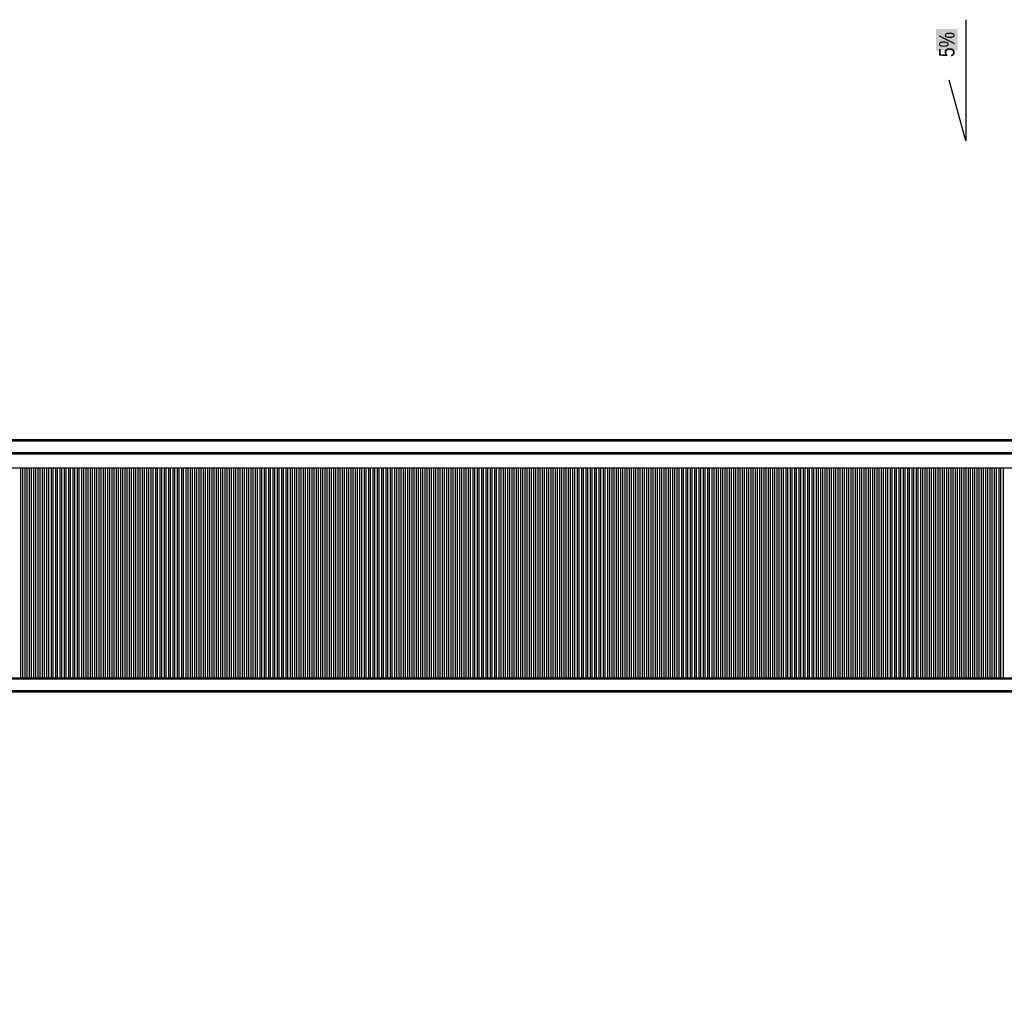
# Model space of a CAD drawing. Header units: millimetres. Extents: x 59331 to 112314, y -16110 to 34390.
# Tile 188 of 198: x 80402 to 81670, y 12169 to 13418. Entities that reach past the tile are written whole.
import ezdxf

# ---------------------------------------------------------------- set-up
doc = ezdxf.new("R2010")
doc.units = ezdxf.units.MM
doc.set_wipeout_variables(frame=1)
doc.layers.get('DEFPOINTS').update_dxf_attribs({"lineweight": 9})
for name, color, linetype in [('_HSA_OPIS', 43, 'Continuous'), ('_HSA_WIDOKOWE', 1, 'Continuous'), ('_HSA_WIDOKOWE_CIENKIE', 8, 'Continuous'), ('_HSA_WYM_100', 141, 'Continuous'), ('_HSA_ŚCIANY_CIENKIE', 2, 'Continuous')]:
    doc.layers.add(name, color=color, linetype=linetype)
doc.styles.add('ARIAL_100', font='Arial.ttf', dxfattribs={"width": 0.8, "height": 20})
doc.dimstyles.new('WYM_WEWN_100', dxfattribs={"dimtxt": 20, "dimasz": 2, "dimexe": 10, "dimexo": 0, "dimgap": 4, "dimtad": 1, "dimdec": 1, "dimrnd": 0.1, "dimtxsty": 'ARIAL_100', "dimblk": 'Wym-03', "dimcen": 0, "dimdle": 10, "dimse1": 1, "dimse2": 1, "dimclrt": 256, "dimazin": 2, "dimtfac": 1, "dimtdec": 1, "dimtix": 1, "dimtmove": 2, "dimatfit": 0, "dimfxl": 1, "dimtolj": 1, "dimtzin": 0, "dimarcsym": 0})

# ---------------------------------------------------------------- blocks, each defined once
blk = doc.blocks.new('*U368')
blk.add_wipeout([(-16.7, 0), (0, 0), (0, -10234), (-16.7, -10234)])
for p, q in [((-15, 0), (-15, -10234)), ((0, 0), (0, -10234))]:
    blk.add_line(p, q)
at = {"layer": '_HSA_WIDOKOWE_CIENKIE'}
blk.add_line((-16.7, 0), (-16.7, -10234), dxfattribs=at)
blk = doc.blocks.new('*U367')
blk.add_wipeout([(-16.7, 0), (0, 0), (0, -10264), (-16.7, -10264)])
for p, q in [((-15, 0), (-15, -10264)), ((0, 0), (0, -10264))]:
    blk.add_line(p, q)
at = {"layer": '_HSA_WIDOKOWE_CIENKIE'}
blk.add_line((-16.7, 0), (-16.7, -10264), dxfattribs=at)
blk = doc.blocks.new('Wym-03')
for p, q in [((-4, 0), (4, 0)), ((0, 4), (0, -4))]:
    blk.add_line(p, q)
blk.add_lwpolyline([(-2.83, -2.83, 0.8, 0.8, 0), (2.83, 2.83, 0.05, 0.05, 0)], format="xyseb")
blk = doc.blocks.new('*D507')
at = {"layer": '_HSA_WYM_100', "color": 0, "lineweight": -2, "transparency": 16777216}
blk.add_line((76281.3, 12838.5), (76281.3, 11029.4), dxfattribs=at)
at = {"layer": 'DEFPOINTS', "color": 0, "transparency": 16777216}
for p in [(76431.3, 12840.5), (76281.3, 11027.4), (86739.3, 11027.4)]:
    blk.add_point(p, dxfattribs=at)
at = {"layer": '_HSA_WYM_100', "color": 0, "lineweight": -2, "transparency": 16777216, "xscale": 2, "yscale": 2, "zscale": 2}
for p, rotation in [((76281.3, 12840.5), 90), ((76281.3, 11027.4), 270)]:
    blk.add_blockref('Wym-03', p, dxfattribs=dict(at, rotation=rotation))
at = {"layer": '_HSA_WYM_100', "transparency": 16777216, "insert": (76267.1, 11934), "char_height": 20, "attachment_point": 5, "rotation": 90, "style": 'ARIAL_100'}
blk.add_mtext('\\A1;1813', dxfattribs=at)
blk = doc.blocks.new('*D508')
at = {"layer": '_HSA_WYM_100', "color": 0, "lineweight": -2, "transparency": 16777216}
blk.add_line((76433.3, 10877.4), (86737.3, 10877.4), dxfattribs=at)
at = {"layer": 'DEFPOINTS', "color": 0, "transparency": 16777216}
for p in [(76431.3, 12840.5), (86739.3, 12840.5), (86739.3, 10877.4)]:
    blk.add_point(p, dxfattribs=at)
at = {"layer": '_HSA_WYM_100', "color": 0, "lineweight": -2, "transparency": 16777216, "xscale": 2, "yscale": 2, "zscale": 2, "rotation": 180}
blk.add_blockref('Wym-03', (76431.3, 10877.4), dxfattribs=at)
at = {"layer": '_HSA_WYM_100', "color": 0, "lineweight": -2, "transparency": 16777216, "xscale": 2, "yscale": 2, "zscale": 2}
blk.add_blockref('Wym-03', (86739.3, 10877.4), dxfattribs=at)
at = {"layer": '_HSA_WYM_100', "transparency": 16777216, "insert": (81585.3, 10891.6), "char_height": 20, "attachment_point": 5, "style": 'ARIAL_100'}
blk.add_mtext('\\A1;10308', dxfattribs=at)

msp = doc.modelspace()

# ---------------------------------------------------------------- linework, layer by layer
at = {"layer": '_HSA_OPIS'}
msp.add_lwpolyline([(81620.58, 13418.12), (81620.58, 13262.12), (81599.02, 13340.12)], dxfattribs=at)
at = {"layer": '_HSA_WIDOKOWE', "ltscale": 0.5}
msp.add_line((76475.33, 12840.53), (86739.33, 12840.53), dxfattribs=at)
at = {"layer": '_HSA_WIDOKOWE_CIENKIE'}
for p, q in [((80403.52, 12570.04), (80403.52, 12840.53)), ((80405.98, 12570.04), (80405.98, 12840.53)), ((80409.12, 12570.04), (80409.12, 12840.53)), ((80411.58, 12570.04), (80411.58, 12840.53)), ((80414.72, 12570.04), (80414.72, 12840.53)), ((80417.18, 12570.04), (80417.18, 12840.53)), ((80420.32, 12570.04), (80420.32, 12840.53)), ((80422.78, 12570.04), (80422.78, 12840.53)), ((80425.92, 12570.04), (80425.92, 12840.53)), ((80428.37, 12570.04), (80428.37, 12840.53)), ((80431.52, 12570.04), (80431.52, 12840.53)), ((80433.97, 12570.04), (80433.97, 12840.53)), ((80437.12, 12570.04), (80437.12, 12840.53)), ((80439.57, 12570.04), (80439.57, 12840.53)), ((80442.72, 12570.04), (80442.72, 12840.53)), ((80445.17, 12570.04), (80445.17, 12840.53)), ((80448.32, 12570.04), (80448.32, 12840.53)), ((80450.77, 12570.04), (80450.77, 12840.53)), ((80453.92, 12570.04), (80453.92, 12840.53)), ((80456.37, 12570.04), (80456.37, 12840.53)), ((80459.51, 12570.04), (80459.51, 12840.53)), ((80461.97, 12570.04), (80461.97, 12840.53)), ((80465.11, 12570.04), (80465.11, 12840.53)), ((80467.57, 12570.04), (80467.57, 12840.53)), ((80470.71, 12570.04), (80470.71, 12840.53)), ((80473.17, 12570.04), (80473.17, 12840.53)), ((80476.31, 12570.04), (80476.31, 12840.53)), ((80478.77, 12570.04), (80478.77, 12840.53)), ((80481.91, 12570.04), (80481.91, 12840.53)), ((80484.37, 12570.04), (80484.37, 12840.53)), ((80487.51, 12570.04), (80487.51, 12840.53)), ((80489.97, 12570.04), (80489.97, 12840.53)), ((80493.11, 12570.04), (80493.11, 12840.53)), ((80495.56, 12570.04), (80495.56, 12840.53)), ((80498.71, 12570.04), (80498.71, 12840.53)), ((80501.16, 12570.04), (80501.16, 12840.53)), ((80504.31, 12570.04), (80504.31, 12840.53)), ((80506.76, 12570.04), (80506.76, 12840.53)), ((80509.91, 12570.04), (80509.91, 12840.53)), ((80512.36, 12570.04), (80512.36, 12840.53)), ((80515.51, 12570.04), (80515.51, 12840.53)), ((80517.96, 12570.04), (80517.96, 12840.53)), ((80521.11, 12570.04), (80521.11, 12840.53)), ((80523.56, 12570.04), (80523.56, 12840.53)), ((80526.7, 12570.04), (80526.7, 12840.53)), ((80529.16, 12570.04), (80529.16, 12840.53)), ((80532.3, 12570.04), (80532.3, 12840.53)), ((80534.76, 12570.04), (80534.76, 12840.53)), ((80537.9, 12570.04), (80537.9, 12840.53)), ((80540.36, 12570.04), (80540.36, 12840.53)), ((80543.5, 12570.04), (80543.5, 12840.53)), ((80545.96, 12570.04), (80545.96, 12840.53)), ((80549.1, 12570.04), (80549.1, 12840.53)), ((80551.56, 12570.04), (80551.56, 12840.53)), ((80554.7, 12570.04), (80554.7, 12840.53)), ((80557.16, 12570.04), (80557.16, 12840.53)), ((80560.3, 12570.04), (80560.3, 12840.53)), ((80562.75, 12570.04), (80562.75, 12840.53)), ((80565.9, 12570.04), (80565.9, 12840.53)), ((80568.35, 12570.04), (80568.35, 12840.53)), ((80571.5, 12570.04), (80571.5, 12840.53)), ((80573.95, 12570.04), (80573.95, 12840.53)), ((80577.1, 12570.04), (80577.1, 12840.53)), ((80579.55, 12570.04), (80579.55, 12840.53)), ((80582.7, 12570.04), (80582.7, 12840.53)), ((80585.15, 12570.04), (80585.15, 12840.53)), ((80588.3, 12570.04), (80588.3, 12840.53)), ((80590.75, 12570.04), (80590.75, 12840.53)), ((80593.89, 12570.04), (80593.89, 12840.53)), ((80596.35, 12570.04), (80596.35, 12840.53)), ((80599.49, 12570.04), (80599.49, 12840.53)), ((80601.95, 12570.04), (80601.95, 12840.53)), ((80605.09, 12570.04), (80605.09, 12840.53)), ((80607.55, 12570.04), (80607.55, 12840.53)), ((80610.69, 12570.04), (80610.69, 12840.53)), ((80613.15, 12570.04), (80613.15, 12840.53)), ((80616.29, 12570.04), (80616.29, 12840.53)), ((80618.75, 12570.04), (80618.75, 12840.53)), ((80621.89, 12570.04), (80621.89, 12840.53)), ((80624.35, 12570.04), (80624.35, 12840.53)), ((80627.49, 12570.04), (80627.49, 12840.53)), ((80629.94, 12570.04), (80629.94, 12840.53)), ((80633.09, 12570.04), (80633.09, 12840.53)), ((80635.54, 12570.04), (80635.54, 12840.53)), ((80638.69, 12570.04), (80638.69, 12840.53)), ((80641.14, 12570.04), (80641.14, 12840.53)), ((80644.29, 12570.04), (80644.29, 12840.53)), ((80646.74, 12570.04), (80646.74, 12840.53)), ((80649.89, 12570.04), (80649.89, 12840.53)), ((80652.34, 12570.04), (80652.34, 12840.53)), ((80655.49, 12570.04), (80655.49, 12840.53)), ((80657.94, 12570.04), (80657.94, 12840.53)), ((80661.08, 12570.04), (80661.08, 12840.53)), ((80663.54, 12570.04), (80663.54, 12840.53)), ((80666.68, 12570.04), (80666.68, 12840.53)), ((80669.14, 12570.04), (80669.14, 12840.53)), ((80672.28, 12570.04), (80672.28, 12840.53)), ((80674.74, 12570.04), (80674.74, 12840.53)), ((80677.88, 12570.04), (80677.88, 12840.53)), ((80680.34, 12570.04), (80680.34, 12840.53)), ((80683.48, 12570.04), (80683.48, 12840.53)), ((80685.94, 12570.04), (80685.94, 12840.53)), ((80689.08, 12570.04), (80689.08, 12840.53)), ((80691.54, 12570.04), (80691.54, 12840.53)), ((80694.68, 12570.04), (80694.68, 12840.53)), ((80697.13, 12570.04), (80697.13, 12840.53)), ((80700.28, 12570.04), (80700.28, 12840.53)), ((80702.73, 12570.04), (80702.73, 12840.53)), ((80705.88, 12570.04), (80705.88, 12840.53)), ((80708.33, 12570.04), (80708.33, 12840.53)), ((80711.48, 12570.04), (80711.48, 12840.53)), ((80713.93, 12570.04), (80713.93, 12840.53)), ((80717.08, 12570.04), (80717.08, 12840.53)), ((80719.53, 12570.04), (80719.53, 12840.53)), ((80722.68, 12570.04), (80722.68, 12840.53)), ((80725.13, 12570.04), (80725.13, 12840.53)), ((80728.27, 12570.04), (80728.27, 12840.53)), ((80730.73, 12570.04), (80730.73, 12840.53)), ((80733.87, 12570.04), (80733.87, 12840.53)), ((80736.33, 12570.04), (80736.33, 12840.53)), ((80739.47, 12570.04), (80739.47, 12840.53)), ((80741.93, 12570.04), (80741.93, 12840.53)), ((80745.07, 12570.04), (80745.07, 12840.53)), ((80747.53, 12570.04), (80747.53, 12840.53)), ((80750.67, 12570.04), (80750.67, 12840.53)), ((80753.13, 12570.04), (80753.13, 12840.53)), ((80756.27, 12570.04), (80756.27, 12840.53)), ((80758.73, 12570.04), (80758.73, 12840.53)), ((80761.87, 12570.04), (80761.87, 12840.53)), ((80764.32, 12570.04), (80764.32, 12840.53)), ((80767.47, 12570.04), (80767.47, 12840.53)), ((80769.92, 12570.04), (80769.92, 12840.53)), ((80773.07, 12570.04), (80773.07, 12840.53)), ((80775.52, 12570.04), (80775.52, 12840.53)), ((80778.67, 12570.04), (80778.67, 12840.53)), ((80781.12, 12570.04), (80781.12, 12840.53)), ((80784.27, 12570.04), (80784.27, 12840.53)), ((80786.72, 12570.04), (80786.72, 12840.53)), ((80789.87, 12570.04), (80789.87, 12840.53)), ((80792.32, 12570.04), (80792.32, 12840.53)), ((80795.46, 12570.04), (80795.46, 12840.53)), ((80797.92, 12570.04), (80797.92, 12840.53)), ((80801.06, 12570.04), (80801.06, 12840.53)), ((80803.52, 12570.04), (80803.52, 12840.53)), ((80806.66, 12570.04), (80806.66, 12840.53)), ((80809.12, 12570.04), (80809.12, 12840.53)), ((80812.26, 12570.04), (80812.26, 12840.53)), ((80814.72, 12570.04), (80814.72, 12840.53)), ((80817.86, 12570.04), (80817.86, 12840.53)), ((80820.32, 12570.04), (80820.32, 12840.53)), ((80823.46, 12570.04), (80823.46, 12840.53)), ((80825.92, 12570.04), (80825.92, 12840.53)), ((80829.06, 12570.04), (80829.06, 12840.53)), ((80831.51, 12570.04), (80831.51, 12840.53)), ((80834.66, 12570.04), (80834.66, 12840.53)), ((80837.11, 12570.04), (80837.11, 12840.53)), ((80840.26, 12570.04), (80840.26, 12840.53)), ((80842.71, 12570.04), (80842.71, 12840.53)), ((80845.86, 12570.04), (80845.86, 12840.53)), ((80848.31, 12570.04), (80848.31, 12840.53)), ((80851.46, 12570.04), (80851.46, 12840.53)), ((80853.91, 12570.04), (80853.91, 12840.53)), ((80857.06, 12570.04), (80857.06, 12840.53)), ((80859.51, 12570.04), (80859.51, 12840.53)), ((80862.65, 12570.04), (80862.65, 12840.53)), ((80865.11, 12570.04), (80865.11, 12840.53)), ((80868.25, 12570.04), (80868.25, 12840.53)), ((80870.71, 12570.04), (80870.71, 12840.53)), ((80873.85, 12570.04), (80873.85, 12840.53)), ((80876.31, 12570.04), (80876.31, 12840.53)), ((80879.45, 12570.04), (80879.45, 12840.53)), ((80881.91, 12570.04), (80881.91, 12840.53)), ((80885.05, 12570.04), (80885.05, 12840.53)), ((80887.51, 12570.04), (80887.51, 12840.53)), ((80890.65, 12570.04), (80890.65, 12840.53)), ((80893.11, 12570.04), (80893.11, 12840.53)), ((80896.25, 12570.04), (80896.25, 12840.53)), ((80898.7, 12570.04), (80898.7, 12840.53)), ((80901.85, 12570.04), (80901.85, 12840.53)), ((80904.3, 12570.04), (80904.3, 12840.53)), ((80907.45, 12570.04), (80907.45, 12840.53)), ((80909.9, 12570.04), (80909.9, 12840.53)), ((80913.05, 12570.04), (80913.05, 12840.53)), ((80915.5, 12570.04), (80915.5, 12840.53)), ((80918.65, 12570.04), (80918.65, 12840.53)), ((80921.1, 12570.04), (80921.1, 12840.53)), ((80924.25, 12570.04), (80924.25, 12840.53)), ((80926.7, 12570.04), (80926.7, 12840.53)), ((80929.84, 12570.04), (80929.84, 12840.53)), ((80932.3, 12570.04), (80932.3, 12840.53)), ((80935.44, 12570.04), (80935.44, 12840.53)), ((80937.9, 12570.04), (80937.9, 12840.53)), ((80941.04, 12570.04), (80941.04, 12840.53)), ((80943.5, 12570.04), (80943.5, 12840.53)), ((80946.64, 12570.04), (80946.64, 12840.53)), ((80949.1, 12570.04), (80949.1, 12840.53)), ((80952.24, 12570.04), (80952.24, 12840.53)), ((80954.7, 12570.04), (80954.7, 12840.53)), ((80957.84, 12570.04), (80957.84, 12840.53)), ((80960.3, 12570.04), (80960.3, 12840.53)), ((80963.44, 12570.04), (80963.44, 12840.53)), ((80965.89, 12570.04), (80965.89, 12840.53)), ((80969.04, 12570.04), (80969.04, 12840.53)), ((80971.49, 12570.04), (80971.49, 12840.53)), ((80974.64, 12570.04), (80974.64, 12840.53)), ((80977.09, 12570.04), (80977.09, 12840.53)), ((80980.24, 12570.04), (80980.24, 12840.53)), ((80982.69, 12570.04), (80982.69, 12840.53)), ((80985.84, 12570.04), (80985.84, 12840.53)), ((80988.29, 12570.04), (80988.29, 12840.53)), ((80991.44, 12570.04), (80991.44, 12840.53)), ((80993.89, 12570.04), (80993.89, 12840.53)), ((80997.03, 12570.04), (80997.03, 12840.53)), ((80999.49, 12570.04), (80999.49, 12840.53)), ((81002.63, 12570.04), (81002.63, 12840.53)), ((81005.09, 12570.04), (81005.09, 12840.53)), ((81008.23, 12570.04), (81008.23, 12840.53)), ((81010.69, 12570.04), (81010.69, 12840.53)), ((81013.83, 12570.04), (81013.83, 12840.53)), ((81016.29, 12570.04), (81016.29, 12840.53)), ((81019.43, 12570.04), (81019.43, 12840.53)), ((81021.89, 12570.04), (81021.89, 12840.53)), ((81025.03, 12570.04), (81025.03, 12840.53)), ((81027.49, 12570.04), (81027.49, 12840.53)), ((81030.63, 12570.04), (81030.63, 12840.53)), ((81033.08, 12570.04), (81033.08, 12840.53)), ((81036.23, 12570.04), (81036.23, 12840.53)), ((81038.68, 12570.04), (81038.68, 12840.53)), ((81041.83, 12570.04), (81041.83, 12840.53)), ((81044.28, 12570.04), (81044.28, 12840.53)), ((81047.43, 12570.04), (81047.43, 12840.53)), ((81049.88, 12570.04), (81049.88, 12840.53)), ((81053.03, 12570.04), (81053.03, 12840.53)), ((81055.48, 12570.04), (81055.48, 12840.53)), ((81058.63, 12570.04), (81058.63, 12840.53)), ((81061.08, 12570.04), (81061.08, 12840.53)), ((81064.22, 12570.04), (81064.22, 12840.53)), ((81066.68, 12570.04), (81066.68, 12840.53)), ((81069.82, 12570.04), (81069.82, 12840.53)), ((81072.28, 12570.04), (81072.28, 12840.53)), ((81075.42, 12570.04), (81075.42, 12840.53)), ((81077.88, 12570.04), (81077.88, 12840.53)), ((81081.02, 12570.04), (81081.02, 12840.53)), ((81083.48, 12570.04), (81083.48, 12840.53)), ((81086.62, 12570.04), (81086.62, 12840.53)), ((81089.08, 12570.04), (81089.08, 12840.53)), ((81092.22, 12570.04), (81092.22, 12840.53)), ((81094.68, 12570.04), (81094.68, 12840.53)), ((81097.82, 12570.04), (81097.82, 12840.53)), ((81100.27, 12570.04), (81100.27, 12840.53)), ((81103.42, 12570.04), (81103.42, 12840.53)), ((81105.87, 12570.04), (81105.87, 12840.53)), ((81109.02, 12570.04), (81109.02, 12840.53)), ((81111.47, 12570.04), (81111.47, 12840.53)), ((81114.62, 12570.04), (81114.62, 12840.53)), ((81117.07, 12570.04), (81117.07, 12840.53)), ((81120.22, 12570.04), (81120.22, 12840.53)), ((81122.67, 12570.04), (81122.67, 12840.53)), ((81125.82, 12570.04), (81125.82, 12840.53)), ((81128.27, 12570.04), (81128.27, 12840.53)), ((81131.41, 12570.04), (81131.41, 12840.53)), ((81133.87, 12570.04), (81133.87, 12840.53)), ((81137.01, 12570.04), (81137.01, 12840.53)), ((81139.47, 12570.04), (81139.47, 12840.53)), ((81142.61, 12570.04), (81142.61, 12840.53)), ((81145.07, 12570.04), (81145.07, 12840.53)), ((81148.21, 12570.04), (81148.21, 12840.53)), ((81150.67, 12570.04), (81150.67, 12840.53)), ((81153.81, 12570.04), (81153.81, 12840.53)), ((81156.27, 12570.04), (81156.27, 12840.53)), ((81159.41, 12570.04), (81159.41, 12840.53)), ((81161.87, 12570.04), (81161.87, 12840.53)), ((81165.01, 12570.04), (81165.01, 12840.53)), ((81167.46, 12570.04), (81167.46, 12840.53)), ((81170.61, 12570.04), (81170.61, 12840.53)), ((81173.06, 12570.04), (81173.06, 12840.53)), ((81176.21, 12570.04), (81176.21, 12840.53)), ((81178.66, 12570.04), (81178.66, 12840.53)), ((81181.81, 12570.04), (81181.81, 12840.53)), ((81184.26, 12570.04), (81184.26, 12840.53)), ((81187.41, 12570.04), (81187.41, 12840.53)), ((81189.86, 12570.04), (81189.86, 12840.53)), ((81193.01, 12570.04), (81193.01, 12840.53)), ((81195.46, 12570.04), (81195.46, 12840.53)), ((81198.6, 12570.04), (81198.6, 12840.53)), ((81201.06, 12570.04), (81201.06, 12840.53)), ((81204.2, 12570.04), (81204.2, 12840.53)), ((81206.66, 12570.04), (81206.66, 12840.53)), ((81209.8, 12570.04), (81209.8, 12840.53)), ((81212.26, 12570.04), (81212.26, 12840.53)), ((81215.4, 12570.04), (81215.4, 12840.53)), ((81217.86, 12570.04), (81217.86, 12840.53)), ((81221, 12570.04), (81221, 12840.53)), ((81223.46, 12570.04), (81223.46, 12840.53)), ((81226.6, 12570.04), (81226.6, 12840.53)), ((81229.06, 12570.04), (81229.06, 12840.53)), ((81232.2, 12570.04), (81232.2, 12840.53)), ((81234.65, 12570.04), (81234.65, 12840.53)), ((81237.8, 12570.04), (81237.8, 12840.53)), ((81240.25, 12570.04), (81240.25, 12840.53)), ((81243.4, 12570.04), (81243.4, 12840.53)), ((81245.85, 12570.04), (81245.85, 12840.53)), ((81249, 12570.04), (81249, 12840.53)), ((81251.45, 12570.04), (81251.45, 12840.53)), ((81254.6, 12570.04), (81254.6, 12840.53)), ((81257.05, 12570.04), (81257.05, 12840.53)), ((81260.2, 12570.04), (81260.2, 12840.53)), ((81262.65, 12570.04), (81262.65, 12840.53)), ((81265.79, 12570.04), (81265.79, 12840.53)), ((81268.25, 12570.04), (81268.25, 12840.53)), ((81271.39, 12570.04), (81271.39, 12840.53)), ((81273.85, 12570.04), (81273.85, 12840.53)), ((81276.99, 12570.04), (81276.99, 12840.53)), ((81279.45, 12570.04), (81279.45, 12840.53)), ((81282.59, 12570.04), (81282.59, 12840.53)), ((81285.05, 12570.04), (81285.05, 12840.53)), ((81288.19, 12570.04), (81288.19, 12840.53)), ((81290.65, 12570.04), (81290.65, 12840.53)), ((81293.79, 12570.04), (81293.79, 12840.53)), ((81296.25, 12570.04), (81296.25, 12840.53)), ((81299.39, 12570.04), (81299.39, 12840.53)), ((81301.84, 12570.04), (81301.84, 12840.53)), ((81304.99, 12570.04), (81304.99, 12840.53)), ((81307.44, 12570.04), (81307.44, 12840.53)), ((81310.59, 12570.04), (81310.59, 12840.53)), ((81313.04, 12570.04), (81313.04, 12840.53)), ((81316.19, 12570.04), (81316.19, 12840.53)), ((81318.64, 12570.04), (81318.64, 12840.53)), ((81321.79, 12570.04), (81321.79, 12840.53)), ((81324.24, 12570.04), (81324.24, 12840.53)), ((81327.39, 12570.04), (81327.39, 12840.53)), ((81329.84, 12570.04), (81329.84, 12840.53)), ((81332.98, 12570.04), (81332.98, 12840.53)), ((81335.44, 12570.04), (81335.44, 12840.53)), ((81338.58, 12570.04), (81338.58, 12840.53)), ((81341.04, 12570.04), (81341.04, 12840.53)), ((81344.18, 12570.04), (81344.18, 12840.53)), ((81346.64, 12570.04), (81346.64, 12840.53)), ((81349.78, 12570.04), (81349.78, 12840.53)), ((81352.24, 12570.04), (81352.24, 12840.53)), ((81355.38, 12570.04), (81355.38, 12840.53)), ((81357.84, 12570.04), (81357.84, 12840.53)), ((81360.98, 12570.04), (81360.98, 12840.53)), ((81363.44, 12570.04), (81363.44, 12840.53)), ((81366.58, 12570.04), (81366.58, 12840.53)), ((81369.03, 12570.04), (81369.03, 12840.53)), ((81372.18, 12570.04), (81372.18, 12840.53)), ((81374.63, 12570.04), (81374.63, 12840.53)), ((81377.78, 12570.04), (81377.78, 12840.53)), ((81380.23, 12570.04), (81380.23, 12840.53)), ((81383.38, 12570.04), (81383.38, 12840.53)), ((81385.83, 12570.04), (81385.83, 12840.53)), ((81388.98, 12570.04), (81388.98, 12840.53)), ((81391.43, 12570.04), (81391.43, 12840.53)), ((81394.58, 12570.04), (81394.58, 12840.53)), ((81397.03, 12570.04), (81397.03, 12840.53)), ((81400.17, 12570.04), (81400.17, 12840.53)), ((81402.63, 12570.04), (81402.63, 12840.53)), ((81405.77, 12570.04), (81405.77, 12840.53)), ((81408.23, 12570.04), (81408.23, 12840.53)), ((81411.37, 12570.04), (81411.37, 12840.53)), ((81413.83, 12570.04), (81413.83, 12840.53)), ((81416.97, 12570.04), (81416.97, 12840.53)), ((81419.43, 12570.04), (81419.43, 12840.53)), ((81422.57, 12570.04), (81422.57, 12840.53)), ((81425.03, 12570.04), (81425.03, 12840.53)), ((81428.17, 12570.04), (81428.17, 12840.53)), ((81430.63, 12570.04), (81430.63, 12840.53)), ((81433.77, 12570.04), (81433.77, 12840.53)), ((81436.22, 12570.04), (81436.22, 12840.53)), ((81439.37, 12570.04), (81439.37, 12840.53)), ((81441.82, 12570.04), (81441.82, 12840.53)), ((81444.97, 12570.04), (81444.97, 12840.53)), ((81447.42, 12570.04), (81447.42, 12840.53)), ((81450.57, 12570.04), (81450.57, 12840.53)), ((81453.02, 12570.04), (81453.02, 12840.53)), ((81456.17, 12570.04), (81456.17, 12840.53)), ((81458.62, 12570.04), (81458.62, 12840.53)), ((81461.77, 12570.04), (81461.77, 12840.53)), ((81464.22, 12570.04), (81464.22, 12840.53)), ((81467.36, 12570.04), (81467.36, 12840.53)), ((81469.82, 12570.04), (81469.82, 12840.53)), ((81472.96, 12570.04), (81472.96, 12840.53)), ((81475.42, 12570.04), (81475.42, 12840.53)), ((81478.56, 12570.04), (81478.56, 12840.53)), ((81481.02, 12570.04), (81481.02, 12840.53)), ((81484.16, 12570.04), (81484.16, 12840.53)), ((81486.62, 12570.04), (81486.62, 12840.53)), ((81489.76, 12570.04), (81489.76, 12840.53)), ((81492.22, 12570.04), (81492.22, 12840.53)), ((81495.36, 12570.04), (81495.36, 12840.53)), ((81497.82, 12570.04), (81497.82, 12840.53)), ((81500.96, 12570.04), (81500.96, 12840.53)), ((81503.41, 12570.04), (81503.41, 12840.53)), ((81506.56, 12570.04), (81506.56, 12840.53)), ((81509.01, 12570.04), (81509.01, 12840.53)), ((81512.16, 12570.04), (81512.16, 12840.53)), ((81514.61, 12570.04), (81514.61, 12840.53)), ((81517.76, 12570.04), (81517.76, 12840.53)), ((81520.21, 12570.04), (81520.21, 12840.53)), ((81523.36, 12570.04), (81523.36, 12840.53)), ((81525.81, 12570.04), (81525.81, 12840.53)), ((81528.96, 12570.04), (81528.96, 12840.53)), ((81531.41, 12570.04), (81531.41, 12840.53)), ((81534.55, 12570.04), (81534.55, 12840.53)), ((81537.01, 12570.04), (81537.01, 12840.53)), ((81540.15, 12570.04), (81540.15, 12840.53)), ((81542.61, 12570.04), (81542.61, 12840.53)), ((81545.75, 12570.04), (81545.75, 12840.53)), ((81548.21, 12570.04), (81548.21, 12840.53)), ((81551.35, 12570.04), (81551.35, 12840.53)), ((81553.81, 12570.04), (81553.81, 12840.53)), ((81556.95, 12570.04), (81556.95, 12840.53)), ((81559.41, 12570.04), (81559.41, 12840.53)), ((81562.55, 12570.04), (81562.55, 12840.53)), ((81565.01, 12570.04), (81565.01, 12840.53)), ((81568.15, 12570.04), (81568.15, 12840.53)), ((81570.6, 12570.04), (81570.6, 12840.53)), ((81573.75, 12570.04), (81573.75, 12840.53)), ((81576.2, 12570.04), (81576.2, 12840.53)), ((81579.35, 12570.04), (81579.35, 12840.53)), ((81581.8, 12570.04), (81581.8, 12840.53)), ((81584.95, 12570.04), (81584.95, 12840.53)), ((81587.4, 12570.04), (81587.4, 12840.53)), ((81590.55, 12570.04), (81590.55, 12840.53)), ((81593, 12570.04), (81593, 12840.53)), ((81596.15, 12570.04), (81596.15, 12840.53)), ((81598.6, 12570.04), (81598.6, 12840.53)), ((81601.74, 12570.04), (81601.74, 12840.53)), ((81604.2, 12570.04), (81604.2, 12840.53)), ((81607.34, 12570.04), (81607.34, 12840.53)), ((81609.8, 12570.04), (81609.8, 12840.53)), ((81612.94, 12570.04), (81612.94, 12840.53)), ((81615.4, 12570.04), (81615.4, 12840.53)), ((81618.54, 12570.04), (81618.54, 12840.53)), ((81621, 12570.04), (81621, 12840.53)), ((81624.14, 12570.04), (81624.14, 12840.53)), ((81626.6, 12570.04), (81626.6, 12840.53)), ((81629.74, 12570.04), (81629.74, 12840.53)), ((81632.2, 12570.04), (81632.2, 12840.53)), ((81635.34, 12570.04), (81635.34, 12840.53)), ((81637.79, 12570.04), (81637.79, 12840.53)), ((81640.94, 12570.04), (81640.94, 12840.53)), ((81643.39, 12570.04), (81643.39, 12840.53)), ((81646.54, 12570.04), (81646.54, 12840.53)), ((81648.99, 12570.04), (81648.99, 12840.53)), ((81652.14, 12570.04), (81652.14, 12840.53)), ((81654.59, 12570.04), (81654.59, 12840.53)), ((81657.74, 12570.04), (81657.74, 12840.53)), ((81660.19, 12570.04), (81660.19, 12840.53)), ((81663.34, 12570.04), (81663.34, 12840.53)), ((81665.79, 12570.04), (81665.79, 12840.53)), ((81668.93, 12570.04), (81668.93, 12840.53))]:
    msp.add_line(p, q, dxfattribs=at)

# ---------------------------------------------------------------- block references
at = {"layer": '_HSA_WIDOKOWE', "rotation": 90.00000000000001}
msp.add_blockref('*U367', (76475.33, 12875.59), dxfattribs=at)

# ---------------------------------------------------------------- texts
at = {"layer": '_HSA_OPIS', "insert": (81586.02, 13402.21), "char_height": 20, "attachment_point": 3, "rotation": 90, "style": 'ARIAL_100', "bg_fill": 1, "box_fill_scale": 1.2, "bg_fill_color": 256, "bg_fill_true_color": 16777214, "bg_fill_transparency": 0}
msp.add_mtext_dynamic_manual_height_columns('5%', width=20, gutter_width=15, heights=[0], dxfattribs=at)

# ---------------------------------------------------------------- next in the draw order: linework, layer by layer
at = {"layer": '_HSA_ŚCIANY_CIENKIE', "ltscale": 10}
msp.add_line((86739.33, 12876.59), (76475.33, 12876.59), dxfattribs=at)

# ---------------------------------------------------------------- next in the draw order: block references
at = {"layer": '_HSA_WIDOKOWE', "rotation": 90.00000000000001}
msp.add_blockref('*U368', (76505.33, 12568.81), dxfattribs=at)

# ---------------------------------------------------------------- next in the draw order: linework, layer by layer
at = {"layer": '_HSA_ŚCIANY_CIENKIE', "ltscale": 10}
msp.add_lwpolyline([(76505.33, 12840.53), (76505.33, 12570.04), (86739.33, 12570.04)], dxfattribs=at)

# ---------------------------------------------------------------- next in the draw order: dimensions: what is measured, and where the dimension line sits
at = {"layer": '_HSA_WYM_100'}
dim = msp.add_linear_dim(base=(76281.33, 11027.42), p1=(76431.33, 12840.53), p2=(86739.33, 11027.42), angle=90, dimstyle='WYM_WEWN_100', override={"dimrnd": 0.5}, dxfattribs=at)
dim.commit()
dim.dimension.update_dxf_attribs({"geometry": '*D507', "text_midpoint": (76267.11, 11933.98)})
dim = msp.add_aligned_dim(p1=(76431.33, 12840.53), p2=(86739.33, 12840.53), distance=-1963.1, dimstyle='WYM_WEWN_100', override={"dimrnd": 0.5}, dxfattribs=at)
dim.commit()
dim.dimension.update_dxf_attribs({"geometry": '*D508', "text_midpoint": (81585.33, 10891.64)})

doc.saveas('drawing.dxf')
